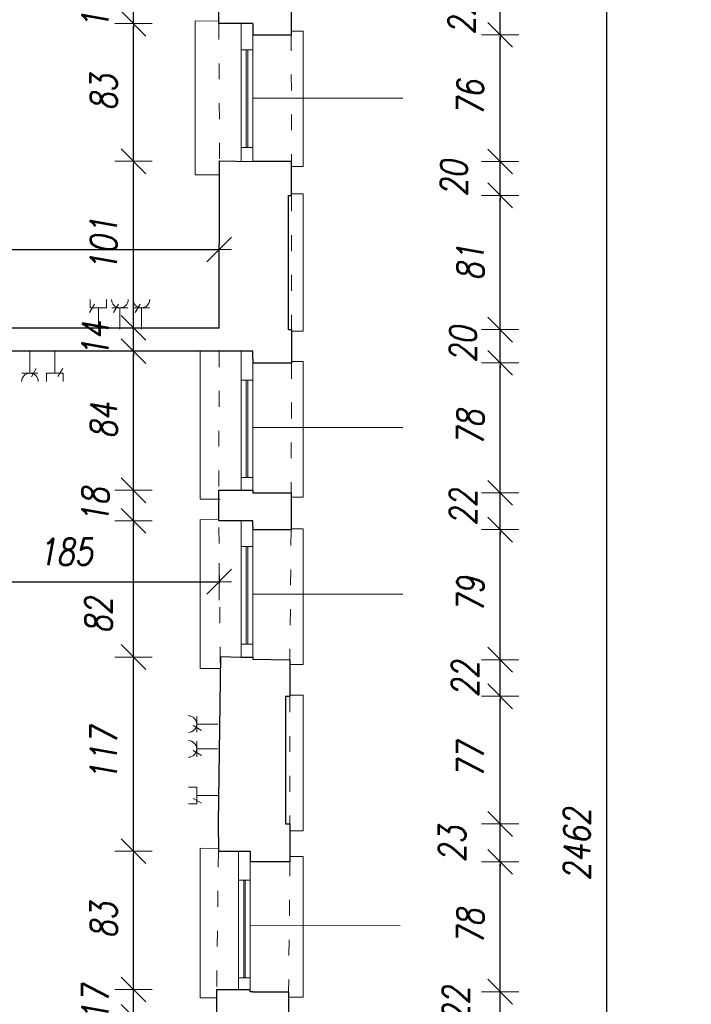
# Model space of a CAD drawing. Header units: millimetres. Extents: x -58431 to 28973, y -32170 to 9431.
# Tile 50 of 54: x -3125 to 928, y -14967 to -9025. Entities that reach past the tile are written whole.
import ezdxf

# ---------------------------------------------------------------- set-up
doc = ezdxf.new("R2010")
doc.units = ezdxf.units.MM
doc.header["$LTSCALE"] = 8
doc.linetypes.add('ACAD_ISO03W100', pattern=[30, 12, -18])
doc.layers.get('Defpoints').update_dxf_attribs({"lineweight": 0})
for name, color, linetype, lineweight in [('A_DIMEN', 7, 'Continuous', 0), ('BAM_OPISY POWIERZCHNI', 40, 'Continuous', 0), ('instalacje', 6, 'Continuous', 0), ('piętro_dzwi i okna', 3, 'Continuous', 0), ('piętro_parapet', 6, 'Continuous', 0), ('piętro_podciąg', 2, 'ACAD_ISO03W100', 0), ('piętro_rzut', 7, 'Continuous', 30), ('piętro_widok', 4, 'Continuous', 0), ('wymiarowanie', 4, 'Continuous', 0)]:
    doc.layers.add(name, color=color, linetype=linetype, lineweight=lineweight)
doc.styles.add('ROMANS1', font='romans.shx', dxfattribs={"width": 0.8, "oblique": 10})
doc.dimstyles.new('NARCH100', dxfattribs={"dimscale": 100, "dimtxt": 1.6, "dimasz": 0.15, "dimexe": 0, "dimexo": 0, "dimgap": 1, "dimtad": 1, "dimdec": 0, "dimlfac": 0.1, "dimrnd": 1, "dimdsep": 46, "dimtxsty": 'ROMANS1', "dimblk": 'wym', "dimcen": -1.5, "dimse1": 1, "dimse2": 1, "dimclrd": 4, "dimclre": 4, "dimclrt": 3, "dimadec": 0, "dimazin": 0, "dimtfac": 0.04, "dimtdec": 0, "dimtmove": 2, "dimatfit": 3, "dimldrblk": 'wym', "dimfxl": 0, "dimtolj": 1, "dimarcsym": 0})

# ---------------------------------------------------------------- blocks, each defined once
blk = doc.blocks.new('wym')
at = {"layer": 'A_DIMEN', "color": 4, "ltscale": 100}
for p, q in [((-5, -5), (5, 5)), ((0, -7.5), (0, 7.5)), ((-5, 0), (5, 0))]:
    blk.add_line(p, q, dxfattribs=at)
blk = doc.blocks.new('*D62')
at = {"layer": 'Defpoints', "color": 0, "transparency": 16777216}
for p in [(-1502, -14890.7), (-225.4, -14890.7), (-1502, -15110.9)]:
    blk.add_point(p, dxfattribs=at)
at = {"layer": 'piętro_widok', "color": 4, "lineweight": -2, "transparency": 16777216}
for p, q in [((-225.4, -14875.7), (-225.4, -14860.7)), ((-225.4, -15110.9), (-225.4, -14890.7)), ((-225.4, -15125.9), (-225.4, -15140.9))]:
    blk.add_line(p, q, dxfattribs=at)
at = {"layer": 'piętro_widok', "color": 4, "lineweight": -2, "transparency": 16777216, "xscale": 15, "yscale": 15, "zscale": 15}
for p, rotation in [((-225.4, -14890.7), 270), ((-225.4, -15110.9), 90)]:
    blk.add_blockref('wym', p, dxfattribs=dict(at, rotation=rotation))
at = {"layer": 'piętro_widok', "color": 3, "transparency": 16777216, "insert": (-492.5, -14967.5), "char_height": 160, "attachment_point": 5, "rotation": 90, "style": 'ROMANS1'}
blk.add_mtext('\\A1;22', dxfattribs=at)
blk = doc.blocks.new('*D63')
at = {"layer": 'Defpoints', "color": 0, "transparency": 16777216}
for p in [(-1494.8, -14106.9), (-225.4, -14106.9), (-1502, -14890.7)]:
    blk.add_point(p, dxfattribs=at)
at = {"layer": 'piętro_widok', "color": 4, "lineweight": -2, "transparency": 16777216}
blk.add_line((-225.4, -14875.7), (-225.4, -14121.9), dxfattribs=at)
at = {"layer": 'piętro_widok', "color": 4, "lineweight": -2, "transparency": 16777216, "xscale": 15, "yscale": 15, "zscale": 15}
for p, rotation in [((-225.4, -14106.9), 90), ((-225.4, -14890.7), 270)]:
    blk.add_blockref('wym', p, dxfattribs=dict(at, rotation=rotation))
at = {"layer": 'piętro_widok', "color": 3, "transparency": 16777216, "insert": (-405.4, -14498.8), "char_height": 160, "attachment_point": 5, "rotation": 90, "style": 'ROMANS1'}
blk.add_mtext('\\A1;78', dxfattribs=at)
blk = doc.blocks.new('*D64')
at = {"layer": 'Defpoints', "color": 0, "transparency": 16777216}
for p in [(-1494.8, -13878.5), (-225.4, -13878.5), (-1494.8, -14106.9)]:
    blk.add_point(p, dxfattribs=at)
at = {"layer": 'piętro_widok', "color": 4, "lineweight": -2, "transparency": 16777216}
for p, q in [((-225.4, -13863.5), (-225.4, -13848.5)), ((-225.4, -14106.9), (-225.4, -13878.5)), ((-225.4, -14121.9), (-225.4, -14136.9))]:
    blk.add_line(p, q, dxfattribs=at)
at = {"layer": 'piętro_widok', "color": 4, "lineweight": -2, "transparency": 16777216, "xscale": 15, "yscale": 15, "zscale": 15}
for p, rotation in [((-225.4, -13878.5), 270), ((-225.4, -14106.9), 90)]:
    blk.add_blockref('wym', p, dxfattribs=dict(at, rotation=rotation))
at = {"layer": 'piętro_widok', "color": 3, "transparency": 16777216, "insert": (-515, -14000), "char_height": 160, "attachment_point": 5, "rotation": 90, "style": 'ROMANS1'}
blk.add_mtext('\\A1;23', dxfattribs=at)
blk = doc.blocks.new('*D65')
at = {"layer": 'Defpoints', "color": 0, "transparency": 16777216}
for p in [(-1494.8, -13107.8), (-225.4, -13107.8), (-1494.8, -13878.5)]:
    blk.add_point(p, dxfattribs=at)
at = {"layer": 'piętro_widok', "color": 4, "lineweight": -2, "transparency": 16777216}
blk.add_line((-225.4, -13863.5), (-225.4, -13122.8), dxfattribs=at)
at = {"layer": 'piętro_widok', "color": 4, "lineweight": -2, "transparency": 16777216, "xscale": 15, "yscale": 15, "zscale": 15}
for p, rotation in [((-225.4, -13107.8), 90), ((-225.4, -13878.5), 270)]:
    blk.add_blockref('wym', p, dxfattribs=dict(at, rotation=rotation))
at = {"layer": 'piętro_widok', "color": 3, "transparency": 16777216, "insert": (-405.4, -13493.2), "char_height": 160, "attachment_point": 5, "rotation": 90, "style": 'ROMANS1'}
blk.add_mtext('\\A1;77', dxfattribs=at)
blk = doc.blocks.new('*D66')
at = {"layer": 'Defpoints', "color": 0, "transparency": 16777216}
for p in [(-1494.7, -12887.4), (-225.4, -12887.4), (-1494.8, -13107.8)]:
    blk.add_point(p, dxfattribs=at)
at = {"layer": 'piętro_widok', "color": 4, "lineweight": -2, "transparency": 16777216}
for p, q in [((-225.4, -12872.4), (-225.4, -12857.4)), ((-225.4, -13107.8), (-225.4, -12887.4)), ((-225.4, -13122.8), (-225.4, -13137.8))]:
    blk.add_line(p, q, dxfattribs=at)
at = {"layer": 'piętro_widok', "color": 4, "lineweight": -2, "transparency": 16777216, "xscale": 15, "yscale": 15, "zscale": 15}
for p, rotation in [((-225.4, -12887.4), 270), ((-225.4, -13107.8), 90)]:
    blk.add_blockref('wym', p, dxfattribs=dict(at, rotation=rotation))
at = {"layer": 'piętro_widok', "color": 3, "transparency": 16777216, "insert": (-436.4, -13003.4), "char_height": 160, "attachment_point": 5, "rotation": 90, "style": 'ROMANS1'}
blk.add_mtext('\\A1;22', dxfattribs=at)
blk = doc.blocks.new('*D107')
at = {"layer": 'Defpoints', "color": 0, "transparency": 16777216}
for p in [(-1487.1, -12102.2), (-225.4, -12102.2), (-1494.7, -12887.4)]:
    blk.add_point(p, dxfattribs=at)
at = {"layer": 'piętro_widok', "color": 4, "lineweight": -2, "transparency": 16777216}
blk.add_line((-225.4, -12872.4), (-225.4, -12117.2), dxfattribs=at)
at = {"layer": 'piętro_widok', "color": 4, "lineweight": -2, "transparency": 16777216, "xscale": 15, "yscale": 15, "zscale": 15}
for p, rotation in [((-225.4, -12102.2), 90), ((-225.4, -12887.4), 270)]:
    blk.add_blockref('wym', p, dxfattribs=dict(at, rotation=rotation))
at = {"layer": 'piętro_widok', "color": 3, "transparency": 16777216, "insert": (-405.4, -12494.8), "char_height": 160, "attachment_point": 5, "rotation": 90, "style": 'ROMANS1'}
blk.add_mtext('\\A1;79', dxfattribs=at)
blk = doc.blocks.new('*D108')
at = {"layer": 'Defpoints', "color": 0, "transparency": 16777216}
for p in [(-1487.1, -11880.2), (-225.4, -11880.2), (-1487.1, -12102.2)]:
    blk.add_point(p, dxfattribs=at)
at = {"layer": 'piętro_widok', "color": 4, "lineweight": -2, "transparency": 16777216}
for p, q in [((-225.4, -11865.2), (-225.4, -11850.2)), ((-225.4, -12102.2), (-225.4, -11880.2)), ((-225.4, -12117.2), (-225.4, -12132.2))]:
    blk.add_line(p, q, dxfattribs=at)
at = {"layer": 'piętro_widok', "color": 4, "lineweight": -2, "transparency": 16777216, "xscale": 15, "yscale": 15, "zscale": 15}
for p, rotation in [((-225.4, -11880.2), 270), ((-225.4, -12102.2), 90)]:
    blk.add_blockref('wym', p, dxfattribs=dict(at, rotation=rotation))
at = {"layer": 'piętro_widok', "color": 3, "transparency": 16777216, "insert": (-449.3, -11968.2), "char_height": 160, "attachment_point": 5, "rotation": 90, "style": 'ROMANS1'}
blk.add_mtext('\\A1;22', dxfattribs=at)
blk = doc.blocks.new('*D109')
at = {"layer": 'Defpoints', "color": 0, "transparency": 16777216}
for p in [(-1484.3, -11096.1), (-225.4, -11096.1), (-1487.1, -11880.2)]:
    blk.add_point(p, dxfattribs=at)
at = {"layer": 'piętro_widok', "color": 4, "lineweight": -2, "transparency": 16777216}
blk.add_line((-225.4, -11865.2), (-225.4, -11111.1), dxfattribs=at)
at = {"layer": 'piętro_widok', "color": 4, "lineweight": -2, "transparency": 16777216, "xscale": 15, "yscale": 15, "zscale": 15}
for p, rotation in [((-225.4, -11096.1), 90), ((-225.4, -11880.2), 270)]:
    blk.add_blockref('wym', p, dxfattribs=dict(at, rotation=rotation))
at = {"layer": 'piętro_widok', "color": 3, "transparency": 16777216, "insert": (-405.4, -11488.2), "char_height": 160, "attachment_point": 5, "rotation": 90, "style": 'ROMANS1'}
blk.add_mtext('\\A1;78', dxfattribs=at)
blk = doc.blocks.new('*D110')
at = {"layer": 'Defpoints', "color": 0, "transparency": 16777216}
for p in [(-1484.1, -10895.3), (-225.4, -10895.3), (-1484.3, -11096.1)]:
    blk.add_point(p, dxfattribs=at)
at = {"layer": 'piętro_widok', "color": 4, "lineweight": -2, "transparency": 16777216}
for p, q in [((-225.4, -10880.3), (-225.4, -10865.3)), ((-225.4, -11096.1), (-225.4, -10895.3)), ((-225.4, -11111.1), (-225.4, -11126.1))]:
    blk.add_line(p, q, dxfattribs=at)
at = {"layer": 'piętro_widok', "color": 4, "lineweight": -2, "transparency": 16777216, "xscale": 15, "yscale": 15, "zscale": 15}
for p, rotation in [((-225.4, -10895.3), 270), ((-225.4, -11096.1), 90)]:
    blk.add_blockref('wym', p, dxfattribs=dict(at, rotation=rotation))
at = {"layer": 'piętro_widok', "color": 3, "transparency": 16777216, "insert": (-449.4, -10985.5), "char_height": 160, "attachment_point": 5, "rotation": 90, "style": 'ROMANS1'}
blk.add_mtext('\\A1;20', dxfattribs=at)
blk = doc.blocks.new('*D111')
at = {"layer": 'Defpoints', "color": 0, "transparency": 16777216}
for p in [(-1483.9, -10085.6), (-225.4, -10085.6), (-1484.1, -10895.3)]:
    blk.add_point(p, dxfattribs=at)
at = {"layer": 'piętro_widok', "color": 4, "lineweight": -2, "transparency": 16777216}
blk.add_line((-225.4, -10880.3), (-225.4, -10100.6), dxfattribs=at)
at = {"layer": 'piętro_widok', "color": 4, "lineweight": -2, "transparency": 16777216, "xscale": 15, "yscale": 15, "zscale": 15}
for p, rotation in [((-225.4, -10085.6), 90), ((-225.4, -10895.3), 270)]:
    blk.add_blockref('wym', p, dxfattribs=dict(at, rotation=rotation))
at = {"layer": 'piętro_widok', "color": 3, "transparency": 16777216, "insert": (-405.4, -10490.4), "char_height": 160, "attachment_point": 5, "rotation": 90, "style": 'ROMANS1'}
blk.add_mtext('\\A1;81', dxfattribs=at)
blk = doc.blocks.new('*D112')
at = {"layer": 'Defpoints', "color": 0, "transparency": 16777216}
for p in [(-1483.9, -9881.3), (-225.4, -9881.3), (-1483.9, -10085.6)]:
    blk.add_point(p, dxfattribs=at)
at = {"layer": 'piętro_widok', "color": 4, "lineweight": -2, "transparency": 16777216}
for p, q in [((-225.4, -9866.3), (-225.4, -9851.3)), ((-225.4, -10085.6), (-225.4, -9881.3)), ((-225.4, -10100.6), (-225.4, -10115.6))]:
    blk.add_line(p, q, dxfattribs=at)
at = {"layer": 'piętro_widok', "color": 4, "lineweight": -2, "transparency": 16777216, "xscale": 15, "yscale": 15, "zscale": 15}
for p, rotation in [((-225.4, -9881.3), 270), ((-225.4, -10085.6), 90)]:
    blk.add_blockref('wym', p, dxfattribs=dict(at, rotation=rotation))
at = {"layer": 'piętro_widok', "color": 3, "transparency": 16777216, "insert": (-504.4, -9983.5), "char_height": 160, "attachment_point": 5, "rotation": 90, "style": 'ROMANS1'}
blk.add_mtext('\\A1;20', dxfattribs=at)
blk = doc.blocks.new('*D113')
at = {"layer": 'Defpoints', "color": 0, "transparency": 16777216}
for p in [(-1487.1, -9116.5), (-225.4, -9116.5), (-1483.9, -9881.3)]:
    blk.add_point(p, dxfattribs=at)
at = {"layer": 'piętro_widok', "color": 4, "lineweight": -2, "transparency": 16777216}
blk.add_line((-225.4, -9866.3), (-225.4, -9131.5), dxfattribs=at)
at = {"layer": 'piętro_widok', "color": 4, "lineweight": -2, "transparency": 16777216, "xscale": 15, "yscale": 15, "zscale": 15}
for p, rotation in [((-225.4, -9116.5), 90), ((-225.4, -9881.3), 270)]:
    blk.add_blockref('wym', p, dxfattribs=dict(at, rotation=rotation))
at = {"layer": 'piętro_widok', "color": 3, "transparency": 16777216, "insert": (-405.4, -9498.9), "char_height": 160, "attachment_point": 5, "rotation": 90, "style": 'ROMANS1'}
blk.add_mtext('\\A1;76', dxfattribs=at)
blk = doc.blocks.new('*D114')
at = {"layer": 'Defpoints', "color": 0, "transparency": 16777216}
for p in [(-1487.1, -8894.5, -1455.5), (-225.4, -8894.5), (-1487.1, -9116.5)]:
    blk.add_point(p, dxfattribs=at)
at = {"layer": 'piętro_widok', "color": 4, "lineweight": -2, "transparency": 16777216}
for p, q in [((-225.4, -8879.5), (-225.4, -8864.5)), ((-225.4, -9116.5), (-225.4, -8894.5)), ((-225.4, -9131.5), (-225.4, -9146.5))]:
    blk.add_line(p, q, dxfattribs=at)
at = {"layer": 'piętro_widok', "color": 4, "lineweight": -2, "transparency": 16777216, "xscale": 15, "yscale": 15, "zscale": 15}
for p, rotation in [((-225.4, -8894.5), 270), ((-225.4, -9116.5), 90)]:
    blk.add_blockref('wym', p, dxfattribs=dict(at, rotation=rotation))
at = {"layer": 'piętro_widok', "color": 3, "transparency": 16777216, "insert": (-457.9, -9005.5), "char_height": 160, "attachment_point": 5, "rotation": 90, "style": 'ROMANS1'}
blk.add_mtext('\\A1;22', dxfattribs=at)
blk = doc.blocks.new('*D483')
at = {"layer": 'BAM_OPISY POWIERZCHNI', "color": 4, "lineweight": -2, "transparency": 16777216}
blk.add_line((-6095.6, -10411.8), (-1936, -10411.8), dxfattribs=at)
at = {"layer": 'Defpoints', "color": 0, "transparency": 16777216}
for p in [(-1921, -10411.8), (-6110.6, -10884.7), (-1921, -10884.7)]:
    blk.add_point(p, dxfattribs=at)
at = {"layer": 'BAM_OPISY POWIERZCHNI', "color": 4, "lineweight": -2, "transparency": 16777216, "xscale": 15, "yscale": 15, "zscale": 15, "rotation": 179.9999999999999}
blk.add_blockref('wym', (-6110.6, -10411.8), dxfattribs=at)
at = {"layer": 'BAM_OPISY POWIERZCHNI', "color": 4, "lineweight": -2, "transparency": 16777216, "xscale": 15, "yscale": 15, "zscale": 15}
blk.add_blockref('wym', (-1921, -10411.8), dxfattribs=at)
at = {"layer": 'BAM_OPISY POWIERZCHNI', "color": 3, "transparency": 16777216, "insert": (-4015.8, -10231.8), "char_height": 160, "attachment_point": 5, "style": 'ROMANS1'}
blk.add_mtext('\\A1;419', dxfattribs=at)
blk = doc.blocks.new('*D421')
at = {"layer": 'BAM_OPISY POWIERZCHNI', "color": 4, "lineweight": -2, "transparency": 16777216}
for p, q in [((-2438.3, -14862.1), (-2438.3, -14847.1)), ((-2438.3, -15042.8), (-2438.3, -14877.1)), ((-2438.3, -15057.8), (-2438.3, -15072.8))]:
    blk.add_line(p, q, dxfattribs=at)
at = {"layer": 'Defpoints', "color": 0, "transparency": 16777216}
for p in [(-2438.3, -14877.1), (-1803.7, -14877.1), (-1788.1, -15042.8)]:
    blk.add_point(p, dxfattribs=at)
at = {"layer": 'BAM_OPISY POWIERZCHNI', "color": 4, "lineweight": -2, "transparency": 16777216, "xscale": 15, "yscale": 15, "zscale": 15}
for p, rotation in [((-2438.3, -14877.1), 270), ((-2438.3, -15042.8), 90)]:
    blk.add_blockref('wym', p, dxfattribs=dict(at, rotation=rotation))
at = {"layer": 'BAM_OPISY POWIERZCHNI', "color": 3, "transparency": 16777216, "insert": (-2668.3, -14959.9), "char_height": 160, "attachment_point": 5, "rotation": 90, "style": 'ROMANS1'}
blk.add_mtext('\\A1;17', dxfattribs=at)
blk = doc.blocks.new('*D422')
at = {"layer": 'BAM_OPISY POWIERZCHNI', "color": 4, "lineweight": -2, "transparency": 16777216}
blk.add_line((-2438.3, -14862.1), (-2438.3, -14057.9), dxfattribs=at)
at = {"layer": 'Defpoints', "color": 0, "transparency": 16777216}
for p in [(-2438.3, -14042.9), (-1803.7, -14042.9), (-1803.7, -14877.1)]:
    blk.add_point(p, dxfattribs=at)
at = {"layer": 'BAM_OPISY POWIERZCHNI', "color": 4, "lineweight": -2, "transparency": 16777216, "xscale": 15, "yscale": 15, "zscale": 15}
for p, rotation in [((-2438.3, -14042.9), 90), ((-2438.3, -14877.1), 270)]:
    blk.add_blockref('wym', p, dxfattribs=dict(at, rotation=rotation))
at = {"layer": 'BAM_OPISY POWIERZCHNI', "color": 3, "transparency": 16777216, "insert": (-2618.3, -14460), "char_height": 160, "attachment_point": 5, "rotation": 90, "style": 'ROMANS1'}
blk.add_mtext('\\A1;83', dxfattribs=at)
blk = doc.blocks.new('*D423')
at = {"layer": 'BAM_OPISY POWIERZCHNI', "color": 4, "lineweight": -2, "transparency": 16777216}
blk.add_line((-2438.3, -14027.9), (-2438.3, -12886.1), dxfattribs=at)
at = {"layer": 'Defpoints', "color": 0, "transparency": 16777216}
for p in [(-2438.3, -12871.1), (-1788.1, -12871.1), (-1803.7, -14042.9)]:
    blk.add_point(p, dxfattribs=at)
at = {"layer": 'BAM_OPISY POWIERZCHNI', "color": 4, "lineweight": -2, "transparency": 16777216, "xscale": 15, "yscale": 15, "zscale": 15}
for p, rotation in [((-2438.3, -12871.1), 90), ((-2438.3, -14042.9), 270)]:
    blk.add_blockref('wym', p, dxfattribs=dict(at, rotation=rotation))
at = {"layer": 'BAM_OPISY POWIERZCHNI', "color": 3, "transparency": 16777216, "insert": (-2618.3, -13457), "char_height": 160, "attachment_point": 5, "rotation": 90, "style": 'ROMANS1'}
blk.add_mtext('\\A1;117', dxfattribs=at)
blk = doc.blocks.new('*D424')
at = {"layer": 'BAM_OPISY POWIERZCHNI', "color": 4, "lineweight": -2, "transparency": 16777216}
blk.add_line((-2438.3, -12856.1), (-2438.3, -12064.2), dxfattribs=at)
at = {"layer": 'Defpoints', "color": 0, "transparency": 16777216}
for p in [(-2438.3, -12049.2), (-1788.1, -12049.2), (-1788.1, -12871.1)]:
    blk.add_point(p, dxfattribs=at)
at = {"layer": 'BAM_OPISY POWIERZCHNI', "color": 4, "lineweight": -2, "transparency": 16777216, "xscale": 15, "yscale": 15, "zscale": 15}
for p, rotation in [((-2438.3, -12049.2), 90), ((-2438.3, -12871.1), 270)]:
    blk.add_blockref('wym', p, dxfattribs=dict(at, rotation=rotation))
at = {"layer": 'BAM_OPISY POWIERZCHNI', "color": 3, "transparency": 16777216, "insert": (-2649.6, -12619.2), "char_height": 160, "attachment_point": 5, "rotation": 90, "style": 'ROMANS1'}
blk.add_mtext('\\A1;82', dxfattribs=at)
blk = doc.blocks.new('*D425')
at = {"layer": 'BAM_OPISY POWIERZCHNI', "color": 4, "lineweight": -2, "transparency": 16777216}
for p, q in [((-2438.3, -11849.9), (-2438.3, -11834.9)), ((-2438.3, -12049.2), (-2438.3, -11864.9)), ((-2438.3, -12064.2), (-2438.3, -12079.2))]:
    blk.add_line(p, q, dxfattribs=at)
at = {"layer": 'Defpoints', "color": 0, "transparency": 16777216}
for p in [(-2438.3, -11864.9), (-1788.1, -11864.9), (-1788.1, -12049.2)]:
    blk.add_point(p, dxfattribs=at)
at = {"layer": 'BAM_OPISY POWIERZCHNI', "color": 4, "lineweight": -2, "transparency": 16777216, "xscale": 15, "yscale": 15, "zscale": 15}
for p, rotation in [((-2438.3, -11864.9), 270), ((-2438.3, -12049.2), 90)]:
    blk.add_blockref('wym', p, dxfattribs=dict(at, rotation=rotation))
at = {"layer": 'BAM_OPISY POWIERZCHNI', "color": 3, "transparency": 16777216, "insert": (-2668.3, -11957), "char_height": 160, "attachment_point": 5, "rotation": 90, "style": 'ROMANS1'}
blk.add_mtext('\\A1;18', dxfattribs=at)
blk = doc.blocks.new('*D426')
at = {"layer": 'BAM_OPISY POWIERZCHNI', "color": 4, "lineweight": -2, "transparency": 16777216}
blk.add_line((-2438.3, -11849.9), (-2438.3, -11040.4), dxfattribs=at)
at = {"layer": 'Defpoints', "color": 0, "transparency": 16777216}
for p in [(-2438.3, -11025.4), (-1788.1, -11025.4), (-1788.1, -11864.9)]:
    blk.add_point(p, dxfattribs=at)
at = {"layer": 'BAM_OPISY POWIERZCHNI', "color": 4, "lineweight": -2, "transparency": 16777216, "xscale": 15, "yscale": 15, "zscale": 15}
for p, rotation in [((-2438.3, -11025.4), 90), ((-2438.3, -11864.9), 270)]:
    blk.add_blockref('wym', p, dxfattribs=dict(at, rotation=rotation))
at = {"layer": 'BAM_OPISY POWIERZCHNI', "color": 3, "transparency": 16777216, "insert": (-2618.3, -11445.2), "char_height": 160, "attachment_point": 5, "rotation": 90, "style": 'ROMANS1'}
blk.add_mtext('\\A1;84', dxfattribs=at)
blk = doc.blocks.new('*D427')
at = {"layer": 'BAM_OPISY POWIERZCHNI', "color": 4, "lineweight": -2, "transparency": 16777216}
for p, q in [((-2438.3, -10869.7), (-2438.3, -10854.7)), ((-2438.3, -11025.4), (-2438.3, -10884.7)), ((-2438.3, -11040.4), (-2438.3, -11055.4))]:
    blk.add_line(p, q, dxfattribs=at)
at = {"layer": 'Defpoints', "color": 0, "transparency": 16777216}
for p in [(-2438.3, -10884.7), (-1921, -10884.7), (-1788.1, -11025.4)]:
    blk.add_point(p, dxfattribs=at)
at = {"layer": 'BAM_OPISY POWIERZCHNI', "color": 4, "lineweight": -2, "transparency": 16777216, "xscale": 15, "yscale": 15, "zscale": 15}
for p, rotation in [((-2438.3, -10884.7), 270), ((-2438.3, -11025.4), 90)]:
    blk.add_blockref('wym', p, dxfattribs=dict(at, rotation=rotation))
at = {"layer": 'BAM_OPISY POWIERZCHNI', "color": 3, "transparency": 16777216, "insert": (-2668.3, -10955.1), "char_height": 160, "attachment_point": 5, "rotation": 90, "style": 'ROMANS1'}
blk.add_mtext('\\A1;14', dxfattribs=at)
blk = doc.blocks.new('*D428')
at = {"layer": 'BAM_OPISY POWIERZCHNI', "color": 4, "lineweight": -2, "transparency": 16777216}
blk.add_line((-2438.3, -10869.7), (-2438.3, -9894.6), dxfattribs=at)
at = {"layer": 'Defpoints', "color": 0, "transparency": 16777216}
for p in [(-2438.3, -9879.6), (-1788.1, -9879.6), (-1921, -10884.7)]:
    blk.add_point(p, dxfattribs=at)
at = {"layer": 'BAM_OPISY POWIERZCHNI', "color": 4, "lineweight": -2, "transparency": 16777216, "xscale": 15, "yscale": 15, "zscale": 15}
for p, rotation in [((-2438.3, -9879.6), 90), ((-2438.3, -10884.7), 270)]:
    blk.add_blockref('wym', p, dxfattribs=dict(at, rotation=rotation))
at = {"layer": 'BAM_OPISY POWIERZCHNI', "color": 3, "transparency": 16777216, "insert": (-2618.3, -10382.1), "char_height": 160, "attachment_point": 5, "rotation": 90, "style": 'ROMANS1'}
blk.add_mtext('\\A1;101', dxfattribs=at)
blk = doc.blocks.new('*D429')
at = {"layer": 'BAM_OPISY POWIERZCHNI', "color": 4, "lineweight": -2, "transparency": 16777216}
blk.add_line((-2438.3, -9864.6), (-2438.3, -9063.9), dxfattribs=at)
at = {"layer": 'Defpoints', "color": 0, "transparency": 16777216}
for p in [(-2438.3, -9048.9), (-1788.1, -9048.9), (-1788.1, -9879.6)]:
    blk.add_point(p, dxfattribs=at)
at = {"layer": 'BAM_OPISY POWIERZCHNI', "color": 4, "lineweight": -2, "transparency": 16777216, "xscale": 15, "yscale": 15, "zscale": 15}
for p, rotation in [((-2438.3, -9048.9), 90), ((-2438.3, -9879.6), 270)]:
    blk.add_blockref('wym', p, dxfattribs=dict(at, rotation=rotation))
at = {"layer": 'BAM_OPISY POWIERZCHNI', "color": 3, "transparency": 16777216, "insert": (-2618.3, -9464.3), "char_height": 160, "attachment_point": 5, "rotation": 90, "style": 'ROMANS1'}
blk.add_mtext('\\A1;83', dxfattribs=at)
blk = doc.blocks.new('*D430')
at = {"layer": 'BAM_OPISY POWIERZCHNI', "color": 4, "lineweight": -2, "transparency": 16777216}
for p, q in [((-2438.3, -8887), (-2438.3, -8872)), ((-2438.3, -9048.9), (-2438.3, -8902)), ((-2438.3, -9063.9), (-2438.3, -9078.9))]:
    blk.add_line(p, q, dxfattribs=at)
at = {"layer": 'Defpoints', "color": 0, "transparency": 16777216}
for p in [(-2438.3, -8902), (-1788.1, -8902), (-1788.1, -9048.9)]:
    blk.add_point(p, dxfattribs=at)
at = {"layer": 'BAM_OPISY POWIERZCHNI', "color": 4, "lineweight": -2, "transparency": 16777216, "xscale": 15, "yscale": 15, "zscale": 15}
for p, rotation in [((-2438.3, -8902), 270), ((-2438.3, -9048.9), 90)]:
    blk.add_blockref('wym', p, dxfattribs=dict(at, rotation=rotation))
at = {"layer": 'BAM_OPISY POWIERZCHNI', "color": 3, "transparency": 16777216, "insert": (-2668.3, -8975.5), "char_height": 160, "attachment_point": 5, "rotation": 90, "style": 'ROMANS1'}
blk.add_mtext('\\A1;15', dxfattribs=at)
blk = doc.blocks.new('*D12')
at = {"layer": 'BAM_OPISY POWIERZCHNI', "color": 4, "lineweight": -2, "transparency": 16777216}
blk.add_line((417.8, -26294.4), (417.8, -1708.8), dxfattribs=at)
at = {"layer": 'Defpoints', "color": 0, "transparency": 16777216}
for p in [(-1456.7, -1693.8), (417.8, -1693.8), (-1528.1, -26309.4)]:
    blk.add_point(p, dxfattribs=at)
at = {"layer": 'BAM_OPISY POWIERZCHNI', "color": 4, "lineweight": -2, "transparency": 16777216, "xscale": 15, "yscale": 15, "zscale": 15}
for p, rotation in [((417.8, -1693.8), 90), ((417.8, -26309.4), 270)]:
    blk.add_blockref('wym', p, dxfattribs=dict(at, rotation=rotation))
at = {"layer": 'BAM_OPISY POWIERZCHNI', "color": 3, "transparency": 16777216, "insert": (237.8, -14001.6), "char_height": 160, "attachment_point": 5, "rotation": 90, "style": 'ROMANS1'}
blk.add_mtext('\\A1;2462', dxfattribs=at)
blk = doc.blocks.new('*D813')
at = {"layer": 'BAM_OPISY POWIERZCHNI', "color": 4, "lineweight": -2, "transparency": 16777216}
blk.add_line((-3759.8, -12416.4), (-1936.3, -12416.4), dxfattribs=at)
at = {"layer": 'Defpoints', "color": 0, "transparency": 16777216}
for p in [(-3774.8, -11025.4), (-1921.3, -11025.4), (-1921.3, -12416.4)]:
    blk.add_point(p, dxfattribs=at)
at = {"layer": 'BAM_OPISY POWIERZCHNI', "color": 4, "lineweight": -2, "transparency": 16777216, "xscale": 15, "yscale": 15, "zscale": 15, "rotation": 179.9999999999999}
blk.add_blockref('wym', (-3774.8, -12416.4), dxfattribs=at)
at = {"layer": 'BAM_OPISY POWIERZCHNI', "color": 4, "lineweight": -2, "transparency": 16777216, "xscale": 15, "yscale": 15, "zscale": 15}
blk.add_blockref('wym', (-1921.3, -12416.4), dxfattribs=at)
at = {"layer": 'BAM_OPISY POWIERZCHNI', "color": 3, "transparency": 16777216, "insert": (-2848, -12236.4), "char_height": 160, "attachment_point": 5, "style": 'ROMANS1'}
blk.add_mtext('\\A1;185', dxfattribs=at)

msp = doc.modelspace()

# ---------------------------------------------------------------- linework, layer by layer
at = {"layer": 'instalacje'}
for points in [[(-2674.1, -10742.4), (-2704, -10792.1)], [(-2700.7, -10713.7), (-2700.7, -10764)], [(-2600.2, -10713.7), (-2600.2, -10764)], [(-2529, -10742.4), (-2558.9, -10792.1)], [(-2399, -10742.4), (-2428.9, -10792.1)], [(-2600.2, -10764), (-2700.7, -10764)], [(-2650.4, -10764), (-2650.4, -10892)], [(-2568.4, -10764), (-2472.5, -10764)], [(-2520.4, -10764), (-2520.4, -10892)], [(-2438.4, -10764), (-2342.5, -10764)], [(-2390.4, -10764), (-2390.4, -10892)], [(-3063.3, -11158.4), (-3063.3, -11030.4)], [(-2913.3, -11158.4), (-2913.3, -11030.4)], [(-3015.4, -11158.4), (-3111.3, -11158.4)], [(-3054.7, -11180), (-3024.8, -11130.3)], [(-2963.6, -11158.4), (-2863.1, -11158.4)], [(-2963.6, -11208.7), (-2963.6, -11158.4)], [(-2895.2, -11179.1), (-2865.3, -11129.4)], [(-2863.1, -11208.7), (-2863.1, -11158.4)], [(-2056.6, -13323.9), (-2056.6, -13228)], [(-2078.2, -13284.6), (-2028.5, -13314.5)], [(-2056.6, -13275.9), (-1928.6, -13275.9)], [(-2056.6, -13473.9), (-2056.6, -13378)], [(-2056.6, -13425.9), (-1928.6, -13425.9)], [(-2078.2, -13434.6), (-2028.5, -13464.5)], [(-2106.8, -13655.7), (-2056.6, -13655.7)], [(-2056.6, -13655.7), (-2056.6, -13756.2)], [(-2077.3, -13724.1), (-2027.5, -13753.9)], [(-2056.6, -13705.9), (-1928.6, -13705.9)], [(-2106.8, -13756.2), (-2056.6, -13756.2)]]:
    msp.add_lwpolyline(points, dxfattribs=at)
for centre, start, end in [((-2520.4, -10713.7), 180, 360), ((-2390.4, -10713.7), 180, 360), ((-3063.3, -11208.7), 360, 180), ((-2106.8, -13275.9), 270, 90), ((-2106.8, -13425.9), 270, 90)]:
    msp.add_arc(centre, 50.2, start, end, dxfattribs=at)
at = {"layer": 'piętro_dzwi i okna'}
for points in [[(-1788.1, -9048.9), (-1788.1, -9879.6)], [(-1718.1, -9116.3), (-1717.8, -9881.4)], [(-1788.1, -9207), (-1718.1, -9207)], [(-1757.4, -9207), (-1757.4, -9796)], [(-1747.8, -9207), (-1747.8, -9796)], [(-1788.1, -9796), (-1718.1, -9796)], [(-1788.1, -11025.4), (-1788.1, -11864.9)], [(-1718.1, -11091.4), (-1718, -11864.9)], [(-1788.1, -11199.6), (-1718.1, -11199.6)], [(-1757.4, -11199.6), (-1757.4, -11788.7)], [(-1747.8, -11199.6), (-1747.8, -11788.7)], [(-1788.1, -11788.7), (-1718.1, -11788.7)], [(-1788.1, -12049.2), (-1788.1, -12871.1)], [(-1718.1, -12098.5), (-1717.8, -12871.1)], [(-1788.1, -12204.6), (-1718.1, -12204.6)], [(-1757.4, -12204.6), (-1757.4, -12793.6)], [(-1747.8, -12204.6), (-1747.8, -12793.6)], [(-1788.1, -12793.6), (-1718.1, -12793.6)], [(-1803.7, -14042.9), (-1803.7, -14877.1)], [(-1733.7, -14106.9), (-1733.7, -14877.1)], [(-1803.7, -14217.6), (-1733.7, -14217.6)], [(-1773.1, -14217.6), (-1773.1, -14806.7)], [(-1763.5, -14217.6), (-1763.5, -14806.7)], [(-1803.7, -14806.7), (-1733.7, -14806.7)]]:
    msp.add_lwpolyline(points, dxfattribs=at)
at = {"layer": 'piętro_parapet'}
for points in [[(-1918.6, -9961), (-2067, -9961), (-2067, -9031.5), (-1923.3, -9033.3)], [(-1487.1, -9093.7), (-1413.8, -9093.7), (-1413.8, -9911.8), (-1483.9, -9911.8)], [(-1483.9, -10075.1), (-1413.8, -10075.1), (-1413.8, -10905.7), (-1484.1, -10905.7)], [(-1915.2, -11919.3), (-2036, -11919.3), (-2036, -11025.4)], [(-1484.3, -11088.8), (-1413.8, -11088.8), (-1413.8, -11906.9), (-1487.1, -11906.9)], [(-1915.2, -12940.7), (-2036, -12940.7), (-2036, -12040.5), (-1921.3, -12042.3)], [(-1487.1, -12097.4), (-1413.8, -12097.4), (-1413.8, -12915.5), (-1494.8, -12915.5)], [(-1494.8, -13101.1), (-1413.8, -13101.1), (-1413.8, -13919.3), (-1494.8, -13919.3)], [(-2035.6, -14928.2), (-2035.6, -14025.3), (-1926.4, -14027.1)], [(-1494.8, -14074.7), (-1413.8, -14074.7), (-1413.8, -14924.6), (-1502, -14924.6)], [(-2035.6, -14928.2), (-1935.8, -14928.2)]]:
    msp.add_lwpolyline(points, dxfattribs=at)
at = {"layer": 'piętro_podciąg'}
for points in [[(-1923.3, -9048.9), (-1918.8, -9877.1)], [(-1487.1, -9116.5), (-1483.9, -9881.3)], [(-1483.9, -10085.6), (-1484.5, -10895.3)], [(-1921.3, -11025.4), (-1923.3, -11892.3)], [(-1484.3, -11096.1), (-1487, -11880.2)], [(-1914.7, -12905.9), (-1923.3, -12049.2)], [(-1487.1, -12102.2), (-1494.7, -12887.4)], [(-1494.8, -13107.8), (-1494.8, -13878.5)], [(-1926.2, -14042.9), (-1935.8, -14877.1)], [(-1494.8, -14096.8), (-1501.9, -14890.7)]]:
    msp.add_lwpolyline(points, dxfattribs=at)
at = {"layer": 'piętro_rzut'}
for p, q in [((-1923.3, -9048.9), (-1923.3, -8902)), ((-1487.1, -8894.5), (-1487.1, -9116.5)), ((-1718.1, -9048.9), (-1923.3, -9048.9)), ((-1918.8, -9877.1), (-1717.8, -9881.4)), ((-1503.2, -10895.3), (-1484.1, -10895.3)), ((-1484.1, -10895.3), (-1484.3, -11096.1)), ((-1921.3, -11025.4), (-3774.8, -11025.4)), ((-1718.1, -11025.4), (-1921.3, -11025.4)), ((-1923.3, -12049.2), (-1923.3, -11864.9)), ((-1923.3, -11864.9), (-1718, -11864.9)), ((-1718, -11880, -1455.5), (-1487, -11880.2, -1455.5)), ((-1487.1, -11880.2), (-1487.1, -12097.4)), ((-1718.1, -12049.2), (-1923.3, -12049.2)), ((-1914.7, -12867.9), (-1788.1, -12871.1)), ((-1718, -12884.9, -1455.5), (-1494.7, -12887.4, -1455.5)), ((-1923.7, -14877.1), (-1733.7, -14877.1)), ((-1718, -14891.3, -1455.5), (-1501.9, -14890.7, -1455.5)), ((-1502, -14890.7), (-1502, -15104))]:
    msp.add_line(p, q, dxfattribs=at)
for points in [[(-1718.1, -9048.9), (-1718.1, -9116.3), (-1487.1, -9116.5)], [(-1921, -10884.7), (-1918.8, -9877.1)], [(-1503.2, -10895.3), (-1503.2, -10085.6), (-1483.9, -10085.6), (-1483.9, -9881.3), (-1717.8, -9881.4)], [(-5312.1, -10884.7), (-1921, -10884.7)], [(-1718.1, -11071.4), (-1718.1, -11025.4)], [(-1718.1, -11071.4), (-1718.1, -11095.9), (-1484.3, -11096.1)], [(-1718, -11864.9), (-1718, -11880)], [(-1718.1, -12086.2), (-1718.1, -12049.2)], [(-1718.1, -12086.2), (-1718.1, -12101.9), (-1487.1, -12102.2)], [(-1487.1, -12097.4), (-1487.1, -12102.2)], [(-1914.2, -12868), (-1928, -13871.4), (-1926.2, -14042.9), (-1733.8, -14042.9), (-1733.7, -14106.9)], [(-1788.1, -12871.1), (-1717.8, -12871.1), (-1717.8, -12884.9)], [(-1494.7, -12887.4), (-1495, -13107.8)], [(-1520.7, -13107.8), (-1520.7, -13878.5), (-1494.8, -13878.5), (-1494.8, -14106.9), (-1733.7, -14106.9)], [(-1520.7, -13107.8), (-1494.8, -13107.8)], [(-1935.8, -15037.4), (-1935.8, -14877.1), (-1923.7, -14877.1)]]:
    msp.add_lwpolyline(points, dxfattribs=at)
at = {"layer": 'piętro_rzut', "elevation": -1455.5}
msp.add_lwpolyline([(-1718, -14891.3), (-1733.4, -14891.3), (-1733.7, -14877.1)], dxfattribs=at)
at = {"layer": 'wymiarowanie'}
for points in [[(-1718, -9498.8), (-812.5, -9499.4)], [(-1718, -11485.7), (-812.6, -11486.2)], [(-1717.9, -12491.7), (-812.5, -12492.3)], [(-1733.7, -14492), (-828.3, -14492.5)]]:
    msp.add_lwpolyline(points, dxfattribs=at)

# ---------------------------------------------------------------- dimensions: what is measured, and where the dimension line sits
at = {"layer": 'BAM_OPISY POWIERZCHNI'}
for base, p1, p2, picture, middle in [((417.8, -1693.8), (-1528.1, -26309.4), (-1456.7, -1693.8), '*D12', (237.8, -14001.6)), ((-2438.3, -8902), (-1788.1, -9048.9), (-1788.1, -8902), '*D430', (-2668.3, -8975.5)), ((-2438.3, -9048.9), (-1788.1, -9879.6), (-1788.1, -9048.9), '*D429', (-2618.3, -9464.3)), ((-2438.3, -9879.6), (-1921, -10884.7), (-1788.1, -9879.6), '*D428', (-2618.3, -10382.1)), ((-2438.3, -10884.7), (-1788.1, -11025.4), (-1921, -10884.7), '*D427', (-2668.3, -10955.1)), ((-2438.3, -11025.4), (-1788.1, -11864.9), (-1788.1, -11025.4), '*D426', (-2618.3, -11445.2)), ((-2438.3, -11864.9), (-1788.1, -12049.2), (-1788.1, -11864.9), '*D425', (-2668.3, -11957)), ((-2438.3, -12871.1), (-1803.7, -14042.9), (-1788.1, -12871.1), '*D423', (-2618.3, -13457)), ((-2438.3, -14042.9), (-1803.7, -14877.1), (-1803.7, -14042.9), '*D422', (-2618.3, -14460)), ((-2438.3, -14877.1), (-1788.1, -15042.8), (-1803.7, -14877.1), '*D421', (-2668.3, -14959.9))]:
    dim = msp.add_linear_dim(base=base, p1=p1, p2=p2, angle=90, dimstyle='NARCH100', dxfattribs=at)
    dim.commit()
    dim.dimension.update_dxf_attribs({"geometry": picture, "text_midpoint": middle})
for base, p1, p2, picture, middle in [((-1921, -10411.8), (-6110.6, -10884.7), (-1921, -10884.7), '*D483', (-4015.8, -10231.8)), ((-1921.3, -12416.4), (-3774.8, -11025.4), (-1921.3, -11025.4), '*D813', (-2848, -12236.4))]:
    dim = msp.add_linear_dim(base=base, p1=p1, p2=p2, dimstyle='NARCH100', dxfattribs=at)
    dim.commit()
    dim.dimension.update_dxf_attribs({"geometry": picture, "text_midpoint": middle})
dim = msp.add_linear_dim(base=(-2438.3, -12049.2), p1=(-1788.1, -12871.1), p2=(-1788.1, -12049.2), angle=90, dimstyle='NARCH100', dxfattribs=at)
dim.commit()
dim.dimension.update_dxf_attribs({"geometry": '*D424', "text_midpoint": (-2649.6, -12619.2), "dimtype": 160})
at = {"layer": 'piętro_widok'}
for base, p1, p2, picture, middle in [((-225.4, -8894.5), (-1487.1, -9116.5), (-1487.1, -8894.5, -1455.5), '*D114', (-457.9, -9005.5)), ((-225.4, -9881.3), (-1483.9, -10085.6), (-1483.9, -9881.3), '*D112', (-504.4, -9983.5)), ((-225.4, -10895.3), (-1484.3, -11096.1), (-1484.1, -10895.3), '*D110', (-449.4, -10985.5)), ((-225.4, -11880.2), (-1487.1, -12102.2), (-1487.1, -11880.2), '*D108', (-449.3, -11968.2)), ((-225.4, -12887.4), (-1494.8, -13107.8), (-1494.7, -12887.4), '*D66', (-436.4, -13003.4)), ((-225.4, -13878.5), (-1494.8, -14106.9), (-1494.8, -13878.5), '*D64', (-515, -14000))]:
    dim = msp.add_linear_dim(base=base, p1=p1, p2=p2, angle=90, dimstyle='NARCH100', dxfattribs=at)
    dim.commit()
    dim.dimension.update_dxf_attribs({"geometry": picture, "text_midpoint": middle, "dimtype": 160})
for base, p1, p2, picture, middle in [((-225.4, -9116.5), (-1483.9, -9881.3), (-1487.1, -9116.5), '*D113', (-405.4, -9498.9)), ((-225.4, -10085.6), (-1484.1, -10895.3), (-1483.9, -10085.6), '*D111', (-405.4, -10490.4)), ((-225.4, -11096.1), (-1487.1, -11880.2), (-1484.3, -11096.1), '*D109', (-405.4, -11488.2)), ((-225.4, -12102.2), (-1494.7, -12887.4), (-1487.1, -12102.2), '*D107', (-405.4, -12494.8)), ((-225.4, -13107.8), (-1494.8, -13878.5), (-1494.8, -13107.8), '*D65', (-405.4, -13493.2)), ((-225.4, -14106.9), (-1502, -14890.7), (-1494.8, -14106.9), '*D63', (-405.4, -14498.8))]:
    dim = msp.add_linear_dim(base=base, p1=p1, p2=p2, angle=90, dimstyle='NARCH100', dxfattribs=at)
    dim.commit()
    dim.dimension.update_dxf_attribs({"geometry": picture, "text_midpoint": middle})
dim = msp.add_linear_dim(base=(-225.4, -14890.7), p1=(-1502, -15110.9), p2=(-1502, -14890.7), angle=90, dimstyle='NARCH100', override={"dimtad": 4}, dxfattribs=at)
dim.commit()
dim.dimension.update_dxf_attribs({"geometry": '*D62', "text_midpoint": (-492.5, -14967.5), "dimtype": 160})

doc.saveas('drawing.dxf')
